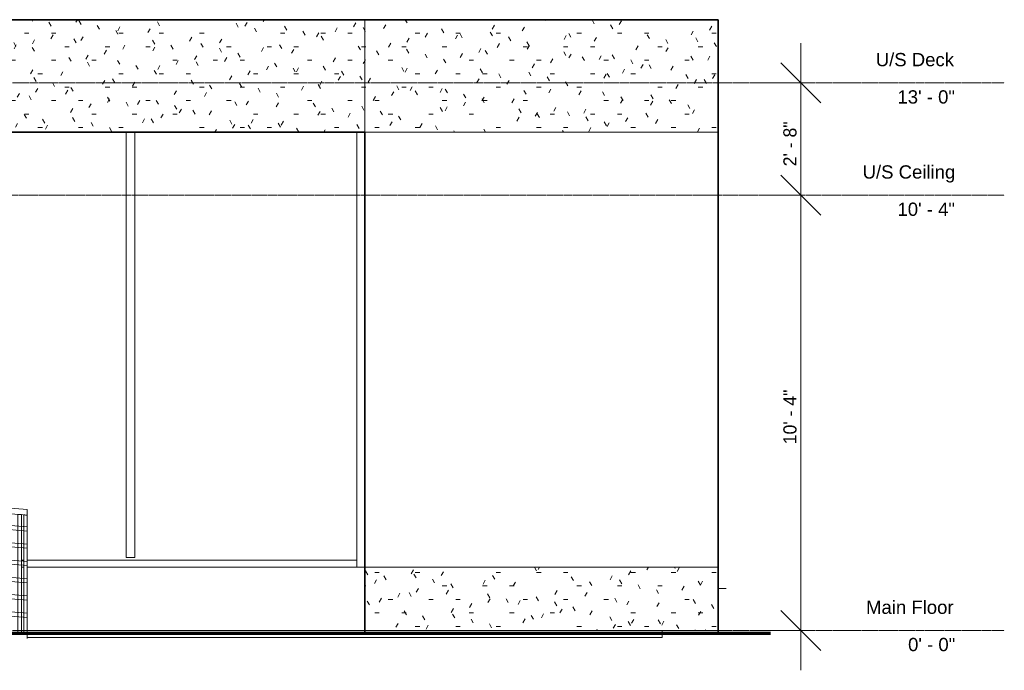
# Model space of a CAD drawing. Header units: inches. Extents: x -303 to 465, y -11 to 174.
# Tile 3 of 3: x 184 to 465, y -11 to 174. Entities that reach past the tile are written whole.
import ezdxf

# ---------------------------------------------------------------- set-up
doc = ezdxf.new("R2010")
doc.units = ezdxf.units.IN
doc.header["$MEASUREMENT"] = 0
doc.linetypes.add('Center 1_4_', pattern=[0.53125, 0.25, -0.09375, 0.09375, -0.09375])
for name, color, linetype, lineweight in [('A-ANNO-DIMS', 211, 'Continuous', 9), ('A-ANNO-DIMS-96', 211, 'Continuous', 9), ('A-DETL', 90, 'Continuous', 9), ('A-FLOR', 192, 'Continuous', 9), ('A-FLOR-HRAL', 11, 'Continuous', 9), ('A-FLOR-LEVL', 51, 'Continuous', 9), ('A-WALL', 90, 'Continuous', 9), ('A-WALL-PATT', 111, 'Continuous', 9), ('M-EQPM', 50, 'Continuous', 9)]:
    doc.layers.add(name, color=color, linetype=linetype, lineweight=lineweight)
doc.styles.add('Arial', font='arial.ttf', dxfattribs={"height": 3.779528})
doc.styles.add('Inter', font='txt', dxfattribs={"height": 3.75})
doc.dimstyles.new('Linear_-_5_128_inter', dxfattribs={"dimscale": 12, "dimtxt": 4.967999, "dimasz": 0.944882, "dimexe": 0.944882, "dimexo": 0.629921, "dimgap": 0, "dimtad": 1, "dimrnd": 0.25, "dimzin": 1, "dimdsep": 46, "dimlunit": 4, "dimtxsty": 'Inter', "dimblk1": 'OBLIQUE', "dimblk2": 'OBLIQUE', "dimsah": 1, "dimcen": 0.09, "dimdle": 0.944882, "dimazin": 0, "dimtfac": 1, "dimtdec": 4, "dimtix": 1, "dimtmove": 0, "dimatfit": 3, "dimfxl": 1, "dimtvp": 1, "dimtfill": 1, "dimfrac": 2, "dimtolj": 1, "dimtzin": 0, "dimarcsym": 2})
pattern_1 = [(0, (59.008, 47.244), (15.36, 3.84), [1.267, -10.253, 1.267, -10.253, -61.44]), (0, (59.008, 47.244), (15.36, 3.84), [-23.04, 1.267, -21.773, 1.267, -10.253, -26.88]), (0, (59.008, 47.244), (15.36, 3.84), [-57.6, 1.267, -6.413, 1.267, -17.933]), (120, (64.768, 49.164), (-11.005538, 11.38215), [1.267, -10.253, 1.267, -10.253, -61.44]), (120, (64.768, 49.164), (-11.005538, 11.38215), [-23.04, 1.267, -21.773, 1.267, -10.253, -26.88]), (120, (64.768, 49.164), (-11.005538, 11.38215), [-57.6, 1.267, -6.413, 1.267, -17.933]), (240, (66.688, 56.844), (-4.354462, -15.22215), [1.267, -10.253, 1.267, -10.253, -61.44]), (240, (66.688, 56.844), (-4.354462, -15.22215), [-23.04, 1.267, -21.773, 1.267, -10.253, -26.88]), (240, (66.688, 56.844), (-4.354462, -15.22215), [-57.6, 1.267, -6.413, 1.267, -17.933])]

# ---------------------------------------------------------------- blocks, each defined once
blk = doc.blocks.new('Ramp - Ramp-3280916-Front Elevation')
at = {"layer": 'A-FLOR-LEVL'}
for p, q in [((-78.38, 15.58), (-12.46, 15.58)), ((-78.38, 15.58), (-78.38, 9.68)), ((-12.46, 15.58), (186.54, -1)), ((-12.46, 9.66), (-12.46, 15.58)), ((-12.46, 9.68), (-12.46, 15.58)), ((-12.46, 9.68), (-78.38, 9.68)), ((130.43, -2.25), (-12.46, 9.66)), ((186.54, -2.25), (186.54, -1))]:
    blk.add_line(p, q, dxfattribs=at)
blk = doc.blocks.new('Railing - 25mm-3282806-Front Elevation')
at = {"layer": 'A-FLOR-HRAL'}
for p, q in [((183.89, 33.07), (183.89, -0.78)), ((184.88, -0.86), (184.88, 32.99)), ((184.86, -0.86), (184.86, -0.86))]:
    blk.add_line(p, q, dxfattribs=at)
at = {"layer": 'A-FLOR-HRAL', "flags": 128}
for points in [[(184.38, 33.03), (184.17, 33.05), (184, 33.06), (183.9, 33.07)], [(184.88, 32.99), (184.86, 32.99), (184.77, 33), (184.6, 33.02), (184.38, 33.03)]]:
    blk.add_lwpolyline(points, dxfattribs=at)
blk = doc.blocks.new('Railing - 25mm-V1-Front Elevation')
at = {"layer": 'A-FLOR-HRAL'}
for p, q in [((-12.47, 49.44), (-12.47, 15.58)), ((-11.48, 15.5), (-11.48, 49.36)), ((-12.45, 15.58), (-12.45, 15.58)), ((-11.49, 15.5), (-11.49, 15.5))]:
    blk.add_line(p, q, dxfattribs=at)
at = {"layer": 'A-FLOR-HRAL', "flags": 128}
for points in [[(-11.97, 49.4), (-12.19, 49.41), (-12.36, 49.43), (-12.45, 49.44)], [(-11.48, 49.36), (-11.49, 49.36), (-11.59, 49.36), (-11.76, 49.38), (-11.97, 49.4)]]:
    blk.add_lwpolyline(points, dxfattribs=at)
blk = doc.blocks.new('Railing - Railing-3282673-Front Elevation')
at = {"layer": 'A-FLOR-HRAL'}
for p, q in [((186.54, 29.51), (-12.47, 46.1)), ((-12.47, 46.08), (-12.47, 46.1)), ((-12.47, 46.02), (-12.47, 46.08)), ((-12.47, 45.92), (-12.47, 46.02)), ((-12.47, 45.8), (-12.47, 45.92)), ((-12.47, 45.66), (-12.47, 45.8)), ((-12.47, 45.5), (-12.47, 45.66)), ((-12.47, 45.35), (-12.47, 45.5)), ((-12.47, 45.21), (-12.47, 45.35)), ((-12.47, 45.09), (-12.47, 45.21)), ((-12.47, 44.91), (-12.47, 44.93)), ((-12.47, 44.91), (186.54, 28.33)), ((186.54, 24.59), (-12.47, 41.17)), ((-12.47, 41.15), (-12.47, 41.17)), ((-12.47, 41.1), (-12.47, 41.15)), ((-12.47, 41), (-12.47, 41.09)), ((-12.47, 40.88), (-12.47, 41)), ((-12.47, 40.74), (-12.47, 40.88)), ((-12.47, 40.58), (-12.47, 40.74)), ((-12.47, 40.43), (-12.47, 40.58)), ((-12.47, 40.29), (-12.47, 40.43)), ((-12.47, 40.17), (-12.47, 40.29)), ((-12.47, 40.07), (-12.47, 40.16)), ((-12.47, 40.01), (-12.47, 40.07)), ((-12.47, 39.99), (-12.47, 40.01)), ((-12.47, 39.99), (186.54, 23.41)), ((186.54, 19.67), (-12.47, 36.25)), ((-12.47, 36.23), (-12.47, 36.25)), ((-12.47, 36.17), (-12.47, 36.23)), ((-12.47, 36.08), (-12.47, 36.17)), ((-12.47, 35.96), (-12.47, 36.08)), ((-12.47, 35.81), (-12.47, 35.96)), ((-12.47, 35.66), (-12.47, 35.81)), ((-12.47, 35.51), (-12.47, 35.66)), ((-12.47, 35.37), (-12.47, 35.51)), ((-12.47, 35.24), (-12.47, 35.36)), ((-12.47, 35.07), (-12.47, 35.09)), ((-12.47, 35.07), (186.54, 18.48)), ((186.54, 14.75), (-12.47, 31.33)), ((-12.47, 31.31), (-12.47, 31.33)), ((-12.47, 31.25), (-12.47, 31.31)), ((-12.47, 31.16), (-12.47, 31.25)), ((-12.47, 31.04), (-12.47, 31.16)), ((-12.47, 30.89), (-12.47, 31.04)), ((-12.47, 30.74), (-12.47, 30.89)), ((-12.47, 30.59), (-12.47, 30.74)), ((-12.47, 30.45), (-12.47, 30.59)), ((-12.47, 30.32), (-12.47, 30.44)), ((-12.47, 30.23), (-12.47, 30.32)), ((-12.47, 30.17), (-12.47, 30.23)), ((-12.47, 30.15), (-12.47, 30.17)), ((-12.47, 30.15), (186.54, 13.56)), ((186.54, 9.83), (-12.47, 26.41)), ((-12.47, 26.39), (-12.47, 26.41)), ((-12.47, 26.33), (-12.47, 26.39)), ((-12.47, 26.24), (-12.47, 26.33)), ((-12.47, 26.11), (-12.47, 26.24)), ((-12.47, 25.97), (-12.47, 26.11)), ((-12.47, 25.82), (-12.47, 25.97)), ((-12.47, 25.67), (-12.47, 25.82)), ((-12.47, 25.52), (-12.47, 25.67)), ((-12.47, 25.4), (-12.47, 25.52)), ((-12.47, 25.31), (-12.47, 25.4)), ((-12.47, 25.25), (-12.47, 25.31)), ((-12.47, 25.23), (-12.47, 25.25)), ((-12.47, 25.23), (186.54, 8.64)), ((186.54, 4.91), (-12.47, 21.49)), ((-12.47, 21.47), (-12.47, 21.49)), ((-12.47, 21.19), (-12.47, 21.32)), ((-12.47, 21.05), (-12.47, 21.19)), ((-12.47, 20.9), (-12.47, 21.05)), ((-12.47, 20.75), (-12.47, 20.9)), ((-12.47, 20.6), (-12.47, 20.74)), ((-12.47, 20.48), (-12.47, 20.6)), ((-12.47, 20.39), (-12.47, 20.48)), ((-12.47, 20.33), (-12.47, 20.38)), ((-12.47, 20.3), (-12.47, 20.32)), ((-12.47, 20.3), (186.54, 3.72))]:
    blk.add_line(p, q, dxfattribs=at)
at = {"layer": 'A-FLOR-HRAL', "flags": 128}
for points in [[(-12.47, 44.93), (-12.47, 44.99), (-12.47, 45.08)], [(-12.47, 35.09), (-12.47, 35.15), (-12.47, 35.24)], [(186.54, 29.51), (186.54, 29.49), (186.54, 29.43), (186.54, 29.34), (186.54, 29.22), (186.54, 29.07), (186.54, 28.92)], [(186.54, 28.92), (186.54, 28.77), (186.54, 28.62), (186.54, 28.5), (186.54, 28.41), (186.54, 28.35), (186.54, 28.33)], [(186.54, 24.59), (186.54, 24.57), (186.54, 24.51), (186.54, 24.42), (186.54, 24.29), (186.54, 24.15), (186.54, 24)], [(186.54, 24), (186.54, 23.84), (186.54, 23.7), (186.54, 23.58), (186.54, 23.48), (186.54, 23.43), (186.54, 23.41)], [(-12.47, 21.32), (-12.47, 21.41), (-12.47, 21.47)], [(186.54, 19.67), (186.54, 19.65), (186.54, 19.59), (186.54, 19.5), (186.54, 19.37), (186.54, 19.23), (186.54, 19.08)], [(186.54, 19.08), (186.54, 18.92), (186.54, 18.78), (186.54, 18.66), (186.54, 18.56), (186.54, 18.5), (186.54, 18.48)], [(186.54, 14.75), (186.54, 14.73), (186.54, 14.67), (186.54, 14.57), (186.54, 14.45), (186.54, 14.31), (186.54, 14.16)], [(186.54, 14.16), (186.54, 14), (186.54, 13.86), (186.54, 13.74), (186.54, 13.64), (186.54, 13.58), (186.54, 13.56)], [(186.54, 9.83), (186.54, 9.81), (186.54, 9.75), (186.54, 9.65), (186.54, 9.53), (186.54, 9.39), (186.54, 9.23)], [(186.54, 9.23), (186.54, 9.08), (186.54, 8.94), (186.54, 8.82), (186.54, 8.72), (186.54, 8.66), (186.54, 8.64)], [(186.54, 4.91), (186.54, 4.89), (186.54, 4.83), (186.54, 4.73), (186.54, 4.61), (186.54, 4.47), (186.54, 4.31)], [(186.54, 4.31), (186.54, 4.16), (186.54, 4.02), (186.54, 3.89), (186.54, 3.8), (186.54, 3.74), (186.54, 3.72)]]:
    blk.add_lwpolyline(points, dxfattribs=at)
for name, p in [('Railing - 25mm-V1-Front Elevation', (0, 0)), ('Railing - 25mm-3282806-Front Elevation', (-157.48, 13.12)), ('Railing - 25mm-3282806-Front Elevation', (-118.11, 9.84)), ('Railing - 25mm-3282806-Front Elevation', (-78.74, 6.56)), ('Railing - 25mm-3282806-Front Elevation', (-39.37, 3.28)), ('Railing - 25mm-3282806-Front Elevation', (0, 0)), ('Railing - 25mm-3282806-Front Elevation', (1.67, -0.14))]:
    blk.add_blockref(name, p)
blk = doc.blocks.new('Top Rail Type - Top Rail_Internal_-3282781-Front Elevation')
at = {"layer": 'A-FLOR-HRAL'}
for p, q in [((186.54, 34.43), (-12.47, 51.02)), ((-12.47, 50.79), (-12.47, 50.91)), ((-12.47, 50.62), (-12.47, 50.79)), ((-12.47, 50.43), (-12.47, 50.62)), ((-12.47, 50.23), (-12.47, 50.43)), ((-12.47, 50.03), (-12.47, 50.23)), ((-12.47, 49.84), (-12.47, 50.02)), ((-12.47, 49.67), (-12.47, 49.83)), ((-12.47, 49.44), (186.54, 32.85))]:
    blk.add_line(p, q, dxfattribs=at)
at = {"layer": 'A-FLOR-HRAL', "flags": 128}
for points in [[(-12.47, 50.91), (-12.47, 50.99), (-12.47, 51.02)], [(-12.47, 49.44), (-12.47, 49.46), (-12.47, 49.54), (-12.47, 49.67)], [(186.54, 34.43), (186.54, 34.41), (186.54, 34.33), (186.54, 34.2), (186.54, 34.04), (186.54, 33.85), (186.54, 33.64)], [(186.54, 33.64), (186.54, 33.44), (186.54, 33.25), (186.54, 33.08), (186.54, 32.96), (186.54, 32.88), (186.54, 32.85)]]:
    blk.add_lwpolyline(points, dxfattribs=at)
blk = doc.blocks.new('Gas Meter - Family3-3300713-Front Elevation')
at = {"layer": 'M-EQPM'}
for p, q in [((385.65, 12), (383.39, 12)), ((383.4, 12), (385.65, 12))]:
    blk.add_line(p, q, dxfattribs=at)
blk = doc.blocks.new('DIMBLOCK1-Front Elevation')
at = {"layer": 'A-ANNO-DIMS-96'}
for p, q in [((406.96, 167.34), (406.96, 124)), ((407.42, 156), (395.62, 156)), ((406.96, 156), (407.42, 156)), ((407.42, 124), (395.62, 124)), ((406.96, 124), (407.42, 124))]:
    blk.add_line(p, q, dxfattribs=at)
at = {"layer": 'A-ANNO-DIMS-96', "lineweight": 35}
for p, q in [((406.96, 156), (401.29, 161.67)), ((406.96, 156), (412.63, 150.33)), ((406.96, 124), (401.29, 129.67)), ((406.96, 124), (412.63, 118.33))]:
    blk.add_line(p, q, dxfattribs=at)
at = {"layer": 'A-ANNO-DIMS-96', "color": 0, "insert": (401.97, 132.24), "char_height": 3.75, "width": 18.63, "attachment_point": 1, "rotation": 90, "line_spacing_factor": 0.9936, "style": 'Inter', "bg_fill": 3, "box_fill_scale": 1.25, "bg_fill_color": 256, "bg_fill_true_color": 13158600, "bg_fill_transparency": 0}
blk.add_mtext('2\' - 8"', dxfattribs=at)
blk = doc.blocks.new('_Oblique')
at = {"color": 0, "linetype": 'ByBlock', "lineweight": -2}
blk.add_line((-0.5, -0.5), (0.5, 0.5), dxfattribs=at)
blk = doc.blocks.new('DIMBLOCK2-Front Elevation')
at = {"layer": 'A-ANNO-DIMS-96', "lineweight": 35}
for p, q in [((406.96, 124), (401.29, 129.67)), ((406.96, 124), (412.63, 118.33)), ((406.96, 0), (401.29, 5.67)), ((406.96, 0), (412.63, -5.67))]:
    blk.add_line(p, q, dxfattribs=at)
at = {"layer": 'A-ANNO-DIMS-96'}
for p, q in [((407.42, 124), (395.62, 124)), ((406.96, 124), (406.96, -11.34)), ((406.96, 124), (407.42, 124)), ((407.42, 0), (395.62, 0)), ((406.96, 0), (407.42, 0))]:
    blk.add_line(p, q, dxfattribs=at)
at = {"layer": 'A-ANNO-DIMS-96', "color": 0, "insert": (401.97, 53.06), "char_height": 3.75, "width": 21.4618, "attachment_point": 1, "rotation": 90, "line_spacing_factor": 0.9936, "style": 'Inter', "bg_fill": 3, "box_fill_scale": 1.25, "bg_fill_color": 256, "bg_fill_true_color": 13158600, "bg_fill_transparency": 0}
blk.add_mtext('10\' - 4"', dxfattribs=at)

msp = doc.modelspace()

# ---------------------------------------------------------------- hatches: boundary and pattern name
at = {"layer": 'A-WALL-PATT'}
h = msp.add_hatch(dxfattribs=at)
h.set_pattern_fill('FP_1', color=256, style=0, pattern_type=2)
h.set_pattern_definition(pattern_1)
h.paths.add_polyline_path([(282.723, 142), (282.723, 174), (-59.277, 174), (-59.277, 142), (72.915, 142)], flags=0)
h = msp.add_hatch(dxfattribs=at)
h.set_pattern_fill('FP_1', color=256, style=0, pattern_type=2)
h.set_pattern_definition(pattern_1)
h.paths.add_polyline_path([(367.441, 142), (367.441, 174), (282.723, 174), (282.723, 142)], flags=0)
h = msp.add_hatch(dxfattribs=at)
h.set_pattern_fill('FP_1', color=256, style=0, pattern_type=2)
h.set_pattern_definition(pattern_1)
h.paths.add_polyline_path([(383.441, 142), (383.441, 174), (367.441, 174), (367.441, 142)], flags=0)
h = msp.add_hatch(dxfattribs=at)
h.set_pattern_fill('FP_1', color=256, style=0, pattern_type=2)
h.set_pattern_definition(pattern_1)
h.paths.add_polyline_path([(367.441, 0), (367.441, 18), (282.723, 18), (282.723, 0)], flags=0)
h = msp.add_hatch(dxfattribs=at)
h.set_pattern_fill('FP_1', color=256, style=0, pattern_type=2)
h.set_pattern_definition(pattern_1)
h.paths.add_polyline_path([(383.441, 0), (383.441, 18), (367.441, 18), (367.441, 0)], flags=0)

# ---------------------------------------------------------------- linework, layer by layer
at = {"layer": 'A-DETL', "lineweight": 35}
for p, q in [((-226.71, 174), (383.441, 174)), ((383.441, 174), (383.441, -0.75)), ((282.723, 142), (-59.277, 142)), ((282.723, -0.75), (282.723, 142))]:
    msp.add_line(p, q, dxfattribs=at)
at = {"layer": 'A-DETL', "lineweight": 70}
msp.add_line((-255.71, -0.75), (398.29, -0.75), dxfattribs=at)
at = {"layer": 'A-FLOR'}
for p, q in [((367.441, 0), (367.441, -2)), ((367.441, -2), (186.545, -2))]:
    msp.add_line(p, q, dxfattribs=at)
at = {"layer": 'A-FLOR-LEVL', "linetype": 'Center 1_4_'}
for p, q in [((-302.713, 156), (464.934, 156)), ((-302.713, 0), (464.934, 0))]:
    msp.add_line(p, q, dxfattribs=at)
at = {"layer": 'A-WALL'}
for p, q in [((383.441, 174), (-226.71, 174)), ((282.723, 0), (282.723, 174)), ((383.441, 174), (383.441, 0)), ((-226.71, 142), (383.441, 142)), ((214.723, 142), (214.723, 20.75)), ((217.223, 20.75), (217.223, 142)), ((280.473, 142), (280.473, 18)), ((185.573, 20), (184.864, 20)), ((280.473, 20), (186.533, 20)), ((217.223, 20.75), (214.723, 20.75)), ((185.573, 18), (184.864, 18)), ((383.441, 18), (186.533, 18)), ((184.864, 0), (185.576, 0)), ((186.533, 0), (383.441, 0))]:
    msp.add_line(p, q, dxfattribs=at)

# ---------------------------------------------------------------- block references
at = {"layer": 'A-FLOR-HRAL'}
for name in ['Top Rail Type - Top Rail_Internal_-3282781-Front Elevation', 'Railing - Railing-3282673-Front Elevation']:
    msp.add_blockref(name, (0, 0), dxfattribs=at)
at = {"layer": 'A-FLOR-LEVL'}
msp.add_blockref('Ramp - Ramp-3280916-Front Elevation', (0, 0), dxfattribs=at)
at = {"layer": 'M-EQPM'}
msp.add_blockref('Gas Meter - Family3-3300713-Front Elevation', (0, 0), dxfattribs=at)

# ---------------------------------------------------------------- texts
at = {"layer": 'A-FLOR-LEVL', "attachment_point": 1, "style": 'Arial'}
for s, insert, char_height, width in [('U/S Deck', (428.301, 164.517), 3.7795, 26.664), ('13\' - 0"', (434.491, 153.894), 3.7795, 19.998), ('U/S Ceiling', (424.559, 132.517), 3.77953, 31.209), ('10\' - 4"', (434.491, 121.894), 3.7795, 19.998), ('Main Floor', (425.542, 8.517), 3.7795, 29.997), ('0\' - 0"', (437.514, -2.106), 3.7795, 16.362)]:
    msp.add_mtext(s, dxfattribs=dict(at, insert=insert, char_height=char_height, width=width))

# ---------------------------------------------------------------- next in the draw order: dimensions: what is measured, and where the dimension line sits
at = {"layer": 'A-ANNO-DIMS'}
dim = msp.add_linear_dim(base=(406.962, 124), p1=(414.98, 156), p2=(414.98, 124), angle=90, dimstyle='Linear_-_5_128_inter', override={"dimpost": '<>', "dimfxl": 32}, dxfattribs=at)
dim.commit()
dim.dimension.update_dxf_attribs({"geometry": 'DIMBLOCK1-Front Elevation', "text_midpoint": (405.037, 140)})

# ---------------------------------------------------------------- next in the draw order: dimensions: what is measured, and where the dimension line sits
dim = msp.add_linear_dim(base=(406.962, 0), p1=(414.98, 124), p2=(414.98, 0), angle=90, dimstyle='Linear_-_5_128_inter', override={"dimpost": '<>', "dimfxl": 124}, dxfattribs=at)
dim.commit()
dim.dimension.update_dxf_attribs({"geometry": 'DIMBLOCK2-Front Elevation', "text_midpoint": (405.037, 62)})

# ---------------------------------------------------------------- next in the draw order: linework, layer by layer
at = {"layer": 'A-FLOR-LEVL', "linetype": 'Center 1_4_'}
msp.add_line((-303.459, 124), (464.934, 124), dxfattribs=at)

doc.saveas('drawing.dxf')
